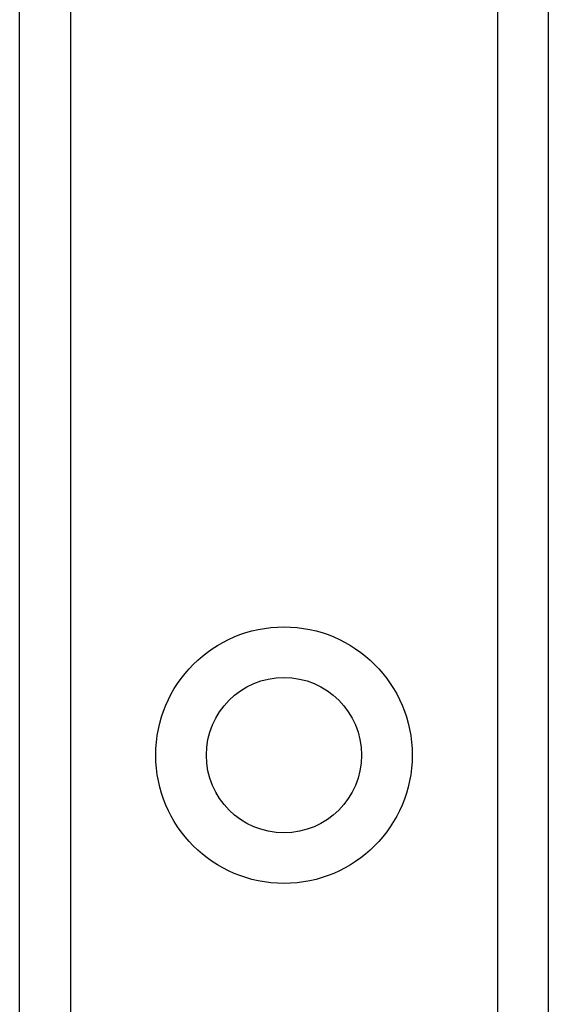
# Model space of a CAD drawing. Header units: inches. Extents: x 4 to 114, y 7 to 59.
# Tile 7 of 55: x 6.014 to 6.576, y 29.962 to 31.008. Entities that reach past the tile are written whole.
import ezdxf

# ---------------------------------------------------------------- set-up
doc = ezdxf.new("R2010")
doc.units = ezdxf.units.IN
doc.header["$MEASUREMENT"] = 0
doc.layers.add('Visible Edges(ANSI)', color=7, linetype='Continuous', lineweight=25)
doc.layers.add('Visible Tangent Edges(ANSI)', color=7, linetype='Continuous', lineweight=25)

msp = doc.modelspace()

# ---------------------------------------------------------------- linework, layer by layer
at = {"layer": 'Visible Edges(ANSI)'}
for p, q in [((6.014, 28.916), (6.014, 38.4278)), ((6.576, 38.4278), (6.576, 28.916))]:
    msp.add_line(p, q, dxfattribs=at)
msp.add_circle((6.295, 30.227), 0.0825, dxfattribs=at)
at = {"layer": 'Visible Tangent Edges(ANSI)'}
for p, q in [((6.0679, 38.4278), (6.0679, 28.916)), ((6.5222, 28.916), (6.5222, 38.4278))]:
    msp.add_line(p, q, dxfattribs=at)
msp.add_circle((6.295, 30.227), 0.1363, dxfattribs=at)

doc.saveas('drawing.dxf')
